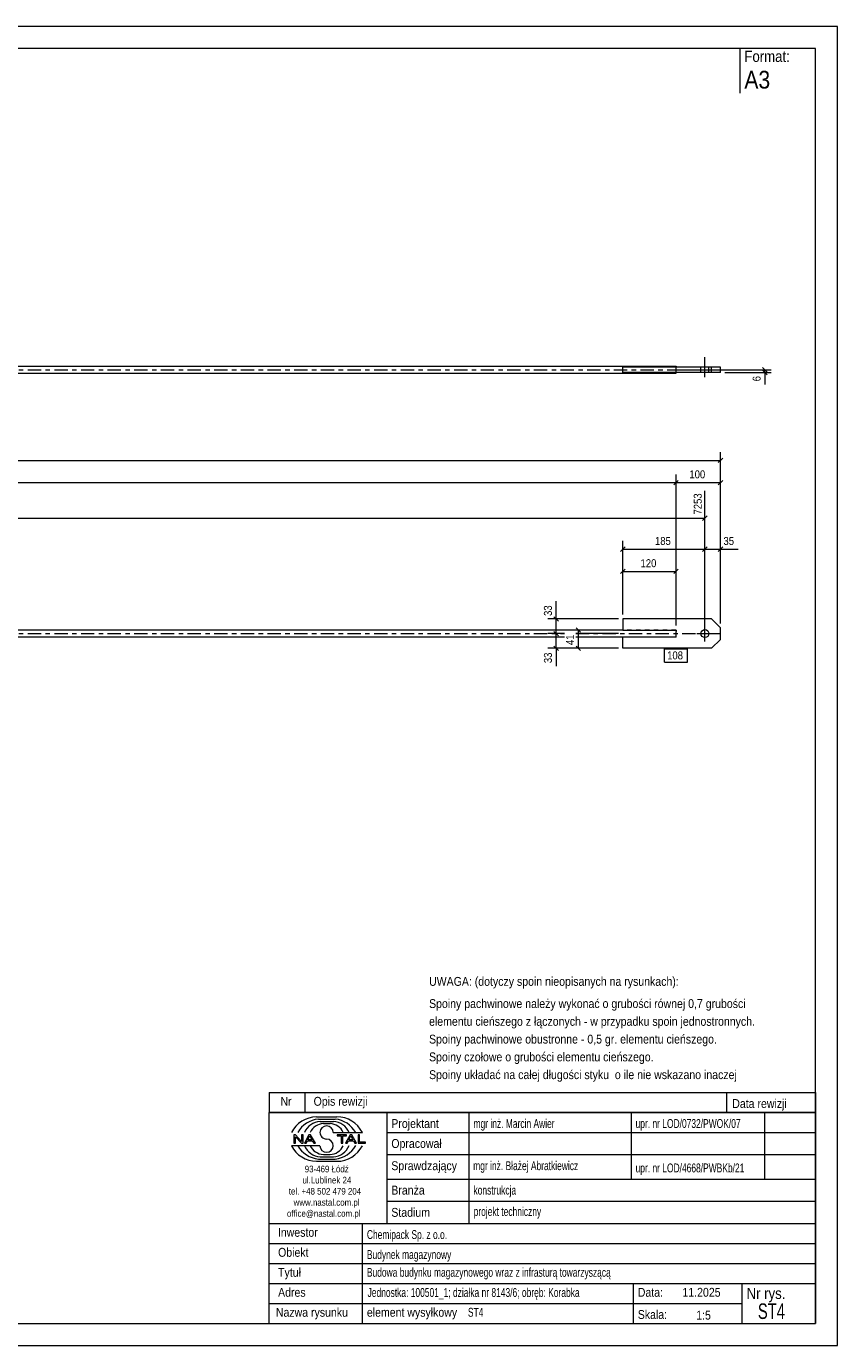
# Model space of a CAD drawing. Header units: millimetres. Extents: x 0 to 420, y 0 to 297.
# Tile 2 of 2: x 237 to 420, y 0 to 297. Entities that reach past the tile are written whole.
import ezdxf

# ---------------------------------------------------------------- set-up
doc = ezdxf.new("R2010")
doc.units = ezdxf.units.MM
for name, pattern in [('XKITLINE00', [0]), ('XKITLINE01', [4, 1, -1, 1, -1]), ('XKITLINE03', [6, 3, -1, 1, -1])]:
    doc.linetypes.add(name, pattern=pattern)
for name, color, linetype, lineweight in [('Arkusz rysunku', 3, 'Continuous', 0), ('Element', 2, 'Continuous', 0), ('Inny typ obiektu', 7, 'Continuous', 0), ('Wymiar', 4, 'Continuous', 0), ('Znak elementu', 2, 'Continuous', 0), ('Śruba', 3, 'Continuous', 0)]:
    doc.layers.add(name, color=color, linetype=linetype, lineweight=lineweight)
doc.styles.add('ARIAL', font='ARIAL.TTF')

msp = doc.modelspace()

# ---------------------------------------------------------------- linework, layer by layer
at = {"layer": 'Arkusz rysunku', "linetype": 'XKITLINE00', "lineweight": 0}
for p, q in [((420, 297), (0, 297)), ((420, 297), (415, 297)), ((420, 0), (420, 297)), ((415, 292), (5, 292)), ((415, 5), (415, 292)), ((5, 5), (415, 5)), ((0, 0), (420, 0))]:
    msp.add_line(p, q, dxfattribs=at)
at = {"layer": 'Element', "linetype": 'XKITLINE00', "lineweight": 0}
for p, q in [((207.62, 220.5), (383.62, 220.5)), ((393.62, 220.3), (371.62, 220.3)), ((371.62, 219.1), (371.62, 220.3)), ((383.62, 220.5), (383.62, 220.3)), ((391.62, 219.1), (391.62, 220.3)), ((393.62, 219.1), (393.62, 220.3)), ((207.62, 218.9), (383.62, 218.9)), ((393.62, 219.1), (371.62, 219.1)), ((383.62, 219.01), (383.62, 219.1)), ((383.62, 218.9), (383.62, 219.01)), ((391.62, 163.59), (371.62, 163.59)), ((371.62, 163.59), (371.62, 161.09)), ((393.62, 161.59), (391.62, 163.59)), ((371.62, 161.09), (207.62, 161.09)), ((371.62, 161.09), (383.62, 161.09)), ((383.62, 161.09), (383.62, 160.79)), ((383.62, 160.69), (383.62, 160.79)), ((383.62, 159.89), (383.62, 160.69)), ((393.62, 158.99), (393.62, 161.59)), ((358.5, 159.49), (207.62, 159.49)), ((371.62, 159.49), (361.02, 159.49)), ((383.62, 159.49), (371.62, 159.49)), ((371.62, 156.99), (371.62, 159.49)), ((383.62, 159.8), (383.62, 159.89)), ((383.62, 159.49), (383.62, 159.8)), ((391.62, 156.99), (393.62, 158.99)), ((391.62, 156.99), (371.62, 156.99))]:
    msp.add_line(p, q, dxfattribs=at)
at = {"layer": 'Element', "linetype": 'XKITLINE01', "lineweight": 0}
for p, q in [((371.62, 219.1), (371.62, 220.3)), ((383.62, 219.1), (383.62, 220.39)), ((383.62, 219.1), (383.62, 220.3)), ((391.62, 219.1), (391.62, 220.3)), ((393.62, 219.1), (393.62, 220.3)), ((383.62, 161.09), (371.62, 161.09)), ((383.62, 161.09), (383.62, 160.79)), ((383.62, 159.8), (383.62, 160.79)), ((383.62, 159.49), (371.62, 159.49)), ((383.62, 159.49), (383.62, 159.89))]:
    msp.add_line(p, q, dxfattribs=at)
at = {"layer": 'Element', "linetype": 'XKITLINE03', "lineweight": 0}
for p, q in [((207.62, 219.7), (393.62, 219.7)), ((207.62, 160.29), (358.5, 160.29)), ((361.02, 160.29), (393.62, 160.29))]:
    msp.add_line(p, q, dxfattribs=at)
at = {"layer": 'Inny typ obiektu', "linetype": 'XKITLINE00', "lineweight": 0}
for p, q in [((398, 292), (398, 282)), ((292, 57), (292, 52.5)), ((292, 57), (415, 57)), ((300, 57), (300, 52.5)), ((395, 57), (395, 52.5)), ((415, 57), (415, 52.5)), ((415, 52.5), (292, 52.5)), ((292, 5), (292, 52.5)), ((292, 52.5), (415, 52.5)), ((302.62, 51.49), (307.23, 51.5)), ((303.07, 50.99), (306.86, 51)), ((303.46, 50.49), (306.45, 50.49)), ((318.5, 52.5), (318.5, 27.5)), ((337, 27.5), (337, 52.5)), ((373.5, 52.5), (373.5, 37.5)), ((403.5, 52.5), (403.5, 37.5)), ((415, 52.5), (415, 5)), ((304.2, 49.98), (305.73, 49.99)), ((306.42, 47.99), (312.98, 47.99)), ((318.5, 48), (415, 48)), ((303.43, 45.01), (297, 45.01)), ((297.93, 47.44), (297.57, 47.44)), ((297.57, 47.44), (297.57, 45.56)), ((297.57, 45.56), (297.9, 45.56)), ((297.9, 47.04), (299.29, 45.56)), ((297.9, 45.56), (297.9, 47.04)), ((299.31, 45.96), (297.93, 47.44)), ((299.29, 45.56), (299.65, 45.56)), ((299.65, 47.44), (299.31, 47.44)), ((299.31, 47.44), (299.31, 45.96)), ((299.65, 45.56), (299.65, 47.44)), ((300.96, 47.44), (299.94, 45.56)), ((299.94, 45.56), (300.31, 45.56)), ((300.31, 45.56), (300.61, 46.13)), ((300.61, 46.13), (301.71, 46.13)), ((300.71, 46.33), (301.14, 47.24)), ((301.6, 46.33), (300.71, 46.33)), ((301.33, 47.44), (300.96, 47.44)), ((301.14, 47.24), (301.6, 46.33)), ((302.41, 45.56), (301.33, 47.44)), ((301.71, 46.13), (302.02, 45.56)), ((302.02, 45.56), (302.41, 45.56)), ((309.43, 47.44), (307.34, 47.44)), ((307.34, 47.44), (307.34, 47.22)), ((307.34, 47.22), (308.21, 47.22)), ((308.21, 47.22), (308.21, 45.56)), ((308.21, 45.56), (308.56, 45.56)), ((308.56, 45.56), (308.56, 47.22)), ((308.56, 47.22), (309.43, 47.22)), ((310.21, 47.44), (309.2, 45.56)), ((309.2, 45.56), (309.57, 45.56)), ((309.43, 47.22), (309.43, 47.44)), ((309.57, 45.56), (309.86, 46.13)), ((309.86, 46.13), (310.96, 46.13)), ((309.96, 46.33), (310.39, 47.24)), ((310.86, 46.33), (309.96, 46.33)), ((310.59, 47.44), (310.21, 47.44)), ((310.4, 47.24), (310.39, 47.24)), ((310.4, 47.24), (310.86, 46.33)), ((311.67, 45.56), (310.59, 47.44)), ((310.96, 46.13), (311.27, 45.56)), ((311.27, 45.56), (311.67, 45.56)), ((312.36, 47.44), (312.01, 47.44)), ((312.01, 47.44), (312.01, 45.56)), ((312.01, 45.56), (313.66, 45.56)), ((312.36, 45.78), (312.36, 47.44)), ((313.66, 45.78), (312.36, 45.78)), ((313.66, 45.56), (313.66, 45.78)), ((303.07, 42.01), (306.86, 42)), ((303.46, 42.51), (306.45, 42.51)), ((304.2, 43.02), (305.73, 43.01)), ((318.5, 43), (415, 43)), ((302.62, 41.51), (307.23, 41.5)), ((318.5, 37.5), (415, 37.5)), ((318.5, 32.5), (415, 32.5)), ((292, 27.5), (415, 27.5)), ((313, 5), (313, 27.5)), ((292, 23), (415, 23)), ((292, 18.5), (415, 18.5)), ((292, 14), (415, 14)), ((374, 5), (374, 14)), ((398.5, 5), (398.5, 14)), ((292, 9.5), (398.5, 9.5)), ((292, 5), (415, 5))]:
    msp.add_line(p, q, dxfattribs=at)
for centre, radius, start, end in [((302.72, 45.08), 6.42, 90.8317, 153.0136), ((303.67, 45), 6.02, 95.7347, 150.2266), ((306.22, 46.41), 4.08, 22.7023, 86.7527), ((306.24, 44.98), 6.04, 29.8256, 84.1252), ((307.25, 45.07), 6.43, 27.0191, 90.199), ((303.7, 46.42), 4.07, 93.3428, 157.3393), ((304.33, 46.6), 3.38, 92.229, 155.8008), ((304.92, 47.99), 1.49, 0.0741, 179.9259), ((304.92, 47.99), 1.49, 179.9259, 270), ((305.59, 46.6), 3.39, 24.2351, 87.5913), ((302.72, 47.92), 6.42, 206.9864, 269.1683), ((303.67, 48), 6.02, 209.7734, 264.2653), ((303.7, 46.58), 4.07, 202.6607, 266.6572), ((304.33, 46.4), 3.38, 204.1992, 267.771), ((304.92, 45.01), 1.49, 180.0741, 359.9259), ((304.92, 45), 1.49, 0.0741, 90), ((305.59, 46.4), 3.39, 272.4087, 335.7649), ((306.22, 46.59), 4.08, 273.2473, 337.2977), ((306.24, 48.02), 6.04, 275.8748, 330.1744), ((307.25, 47.93), 6.43, 269.801, 332.9809)]:
    msp.add_arc(centre, radius, start, end, dxfattribs=at)
at = {"layer": 'Wymiar', "linetype": 'XKITLINE00', "lineweight": 0}
for p, q in [((403.11, 220.21), (404.13, 219.19)), ((384.62, 219.7), (405.06, 219.7)), ((394.62, 219.1), (405.06, 219.1)), ((403.11, 219.61), (404.13, 218.59)), ((403.62, 219.1), (403.62, 219.7)), ((403.62, 219.1), (403.62, 216.41)), ((403.62, 219.1), (403.62, 216.41)), ((20.62, 199.29), (393.62, 199.29)), ((394.13, 199.8), (393.11, 198.79)), ((393.62, 162.59), (393.62, 201.15)), ((383.62, 162.09), (383.62, 196.15)), ((383.62, 162.09), (383.62, 196.15)), ((393.62, 162.59), (393.62, 196.15)), ((30.62, 194.29), (383.62, 194.29)), ((384.13, 194.8), (383.11, 193.79)), ((384.13, 194.8), (383.11, 193.79)), ((383.62, 194.29), (393.62, 194.29)), ((394.13, 194.8), (393.11, 193.79)), ((390.12, 161.29), (390.12, 192.46)), ((30.62, 186.29), (390.12, 186.29)), ((390.63, 186.8), (389.61, 185.79)), ((372.13, 179.8), (371.11, 178.79)), ((371.62, 164.59), (371.62, 181.15)), ((371.62, 179.29), (390.12, 179.29)), ((390.63, 179.8), (389.61, 178.79)), ((390.63, 179.8), (389.61, 178.79)), ((390.12, 161.29), (390.12, 181.15)), ((390.12, 161.29), (390.12, 181.15)), ((390.12, 179.29), (393.62, 179.29)), ((394.13, 179.8), (393.11, 178.79)), ((393.62, 162.59), (393.62, 181.15)), ((393.62, 179.29), (397.64, 179.29)), ((393.62, 179.29), (397.64, 179.29)), ((371.62, 164.59), (371.62, 176.15)), ((383.62, 162.09), (383.62, 176.15)), ((372.13, 174.8), (371.11, 173.79)), ((371.62, 174.29), (383.62, 174.29)), ((384.13, 174.8), (383.11, 173.79)), ((356.62, 163.59), (356.62, 167.62)), ((356.62, 163.59), (356.62, 167.62)), ((370.62, 163.59), (354.76, 163.59)), ((356.11, 164.1), (357.13, 163.09)), ((356.62, 160.29), (356.62, 163.59)), ((356.11, 160.8), (357.13, 159.79)), ((356.11, 160.8), (357.13, 159.79)), ((370.62, 161.09), (359.76, 161.09)), ((361.11, 161.6), (362.13, 160.59)), ((361.62, 156.99), (361.62, 161.09)), ((358.5, 160.29), (354.76, 160.29)), ((358.5, 160.29), (354.76, 160.29)), ((356.11, 157.5), (357.13, 156.49)), ((356.62, 156.99), (356.62, 160.29)), ((370.62, 160.29), (361.02, 160.29)), ((370.62, 160.29), (361.02, 160.29)), ((361.11, 157.5), (362.13, 156.49)), ((370.62, 156.99), (354.76, 156.99)), ((356.62, 156.99), (356.62, 152.97)), ((356.62, 156.99), (356.62, 152.97)), ((370.62, 156.99), (359.76, 156.99))]:
    msp.add_line(p, q, dxfattribs=at)
at = {"layer": 'Znak elementu', "linetype": 'XKITLINE00', "lineweight": 0}
for p, q in [((381.01, 156.89), (386.22, 156.89)), ((381.01, 153.89), (381.01, 156.89)), ((386.22, 153.89), (386.22, 156.89)), ((381.01, 153.89), (386.22, 153.89))]:
    msp.add_line(p, q, dxfattribs=at)
at = {"layer": 'Śruba', "linetype": 'XKITLINE00', "lineweight": 0}
for p, q in [((389.22, 219.1), (389.22, 220.3)), ((390.12, 218.05), (390.12, 222.55)), ((391.02, 219.1), (391.02, 220.3)), ((390.12, 158.49), (390.12, 162.09)), ((388.32, 160.29), (391.92, 160.29))]:
    msp.add_line(p, q, dxfattribs=at)
msp.add_circle((390.12, 160.29), 0.9, dxfattribs=at)

# ---------------------------------------------------------------- texts
at = {"layer": 'Inny typ obiektu', "style": 'ARIAL'}
for s, height, width, p in [('Format:', 2.5, 0.85, (399, 289)), ('A3', 4, 0.85, (399, 283)), ('UWAGA: (dotyczy spoin nieopisanych na rysunkach):', 2, 0.85, (328, 81)), ('Spoiny pachwinowe należy wykonać o grubości równej 0,7 grubości', 2, 0.85, (328, 76)), ('elementu cieńszego z łączonych - w przypadku spoin jednostronnych.', 2, 0.85, (328, 72)), ('Spoiny pachwinowe obustronne - 0,5 gr. elementu cieńszego.', 2, 0.85, (328, 68)), ('Spoiny czołowe o grubości elementu cieńszego.', 2, 0.85, (328, 64)), ('Spoiny układać na całej długości styku  o ile nie wskazano inaczej', 2, 0.85, (328, 60)), ('Nr', 2, 0.85, (294.54, 54)), ('Opis rewizji', 2, 0.85, (302, 54)), ('Data rewizji', 2, 0.85, (396.28, 53.5)), ('Projektant', 2, 0.85, (319.5, 49)), ('mgr inż. Marcin Awier', 2, 0.68, (338, 49)), ('upr. nr LOD/0732/PWOK/07', 2, 0.68, (374.5, 49)), ('Opracował', 2, 0.85, (319.5, 44.5)), ('Sprawdzający', 2, 0.85, (319.5, 39.5)), ('mgr inż. Błażej Abratkiewicz', 2, 0.68, (337.94, 39.5)), ('93-469 Łódź', 1.5, 0.85, (300, 39)), ('upr. nr LOD/4668/PWBKb/21', 2, 0.68, (374.5, 39)), ('ul.Lublinek 24', 1.5, 0.85, (299.5, 36.5)), ('Branża', 2, 0.85, (319.5, 34)), ('konstrukcja', 2, 0.68, (338, 34)), ('tel. +48 502 479 204', 1.5, 0.85, (296.41, 34)), ('www.nastal.com.pl', 1.5, 0.85, (297.5, 31.5)), ('office@nastal.com.pl', 1.5, 0.85, (296, 29)), ('Stadium', 2, 0.85, (319.5, 29)), ('projekt techniczny', 2, 0.68, (338.04, 29.19)), ('Inwestor', 2, 0.85, (293.96, 24.5)), ('Chemipack Sp. z o.o.', 2, 0.68, (314, 24)), ('Obiekt', 2, 0.85, (294, 20)), ('Budynek magazynowy', 2, 0.68, (314, 19.5)), ('Tytuł', 2, 0.85, (294, 15.5)), ('Budowa budynku magazynowego wraz z infrasturą towarzyszącą', 2, 0.68, (314, 15.5)), ('Adres', 2, 0.85, (294, 11)), ('Jednostka: 100501_1; działka nr 8143/6; obręb: Korabka', 2, 0.68, (314.16, 10.96)), ('Data:', 2, 0.85, (375, 11)), ('11.2025', 2, 0.85, (385.06, 11)), ('Nr rys.', 2.5, 0.85, (399.5, 10.5)), ('ST4', 3.5, 0.68, (402.04, 6)), ('Nazwa rysunku', 2, 0.85, (293.5, 6.5)), ('element wysyłkowy', 2, 0.85, (314, 6.5)), ('ST4', 2, 0.68, (336.75, 6.5)), ('Skala:', 2, 0.85, (375, 6)), ('1:5', 2, 0.85, (388.16, 5.85))]:
    msp.add_text(s, height=height, dxfattribs=dict(at, width=width)).set_placement(p)
at = {"layer": 'Wymiar', "style": 'ARIAL', "width": 0.85}
for s, p in [('6', (402.66, 217.09)), ('7253', (389.4, 187.11)), ('33', (355.66, 164.27)), ('41', (360.66, 157.71)), ('33', (355.66, 153.65))]:
    msp.add_text(s, height=1.8, rotation=90.0002, dxfattribs=at).set_placement(p)
for s, p in [('100', (386.62, 195.25)), ('185', (378.87, 180.25)), ('35', (394.3, 180.25)), ('120', (375.62, 175.25))]:
    msp.add_text(s, height=1.8, dxfattribs=at).set_placement(p)
at = {"layer": 'Znak elementu', "style": 'ARIAL', "width": 0.85}
msp.add_text('108', height=1.8, dxfattribs=at).set_placement((381.61, 154.49))

doc.saveas('drawing.dxf')
